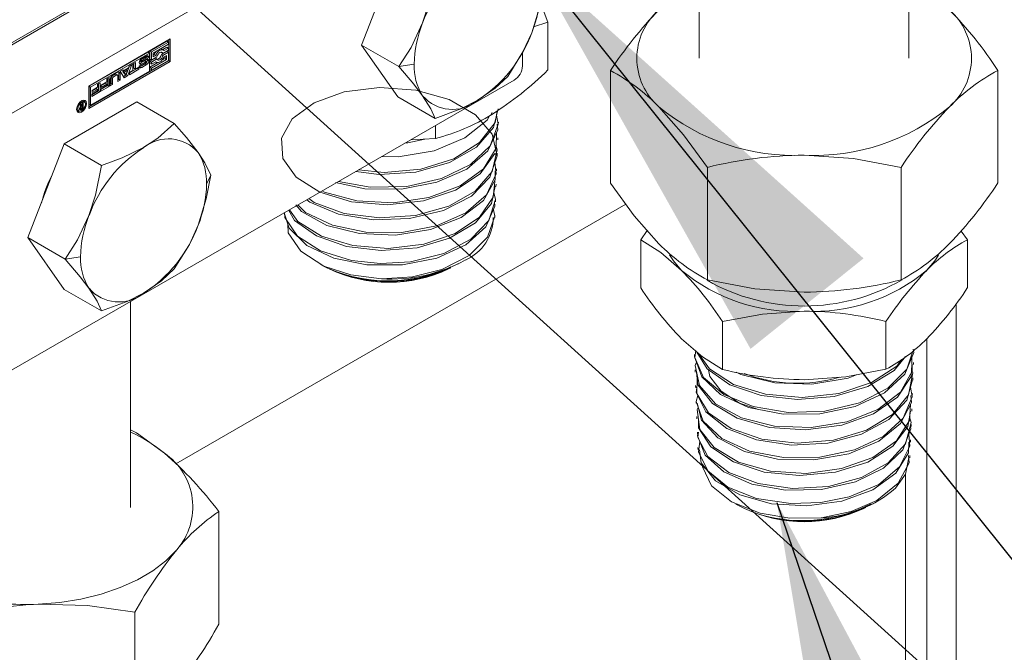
# Model space of a CAD drawing. Header units: millimetres. Extents: x 450 to 25135, y 150 to 17673.
# Tile 20 of 201: x 4172 to 4407, y 2262 to 2413. Entities that reach past the tile are written whole.
import ezdxf

# ---------------------------------------------------------------- set-up
doc = ezdxf.new("R2010")
doc.units = ezdxf.units.MM
doc.linetypes.add('SLD-Continua', pattern=[0])
doc.layers.add('COTAS', color=1, linetype='SLD-Continua')
doc.layers.add('OCULTA', color=8, linetype='SLD-Continua')
doc.styles.get("Standard").update_dxf_attribs({"font": 'ARIALN.TTF'})
doc.dimstyles.new('SLDDIMSTYLE0', dxfattribs={"dimtxt": 0.18, "dimasz": 105, "dimexe": 0, "dimexo": 0.0625, "dimgap": 0, "dimtad": 0, "dimtih": 1, "dimtoh": 1, "dimdec": 0, "dimrnd": 1e-09, "dimzin": 0, "dimdsep": 46, "dimtxsty": 'Standard', "dimsah": 1, "dimcen": 0.09, "dimadec": 0, "dimazin": 0, "dimtfac": 105, "dimtdec": 0, "dimtofl": 0, "dimtmove": 0, "dimatfit": 3, "dimfxl": 1, "dimfrac": 2, "dimtolj": 1, "dimtzin": 0, "dimarcsym": 0})

msp = doc.modelspace()

# ---------------------------------------------------------------- linework, layer by layer
at = {"color": 7, "linetype": 'SLD-Continua', "lineweight": 18, "ltscale": 30}
for p, q in [((4334.32, 2455.75), (4334.32, 2403.67)), ((4384.32, 2403.67), (4384.32, 2452.82)), ((4198.7, 2296.52), (4198.7, 2345.66))]:
    msp.add_line(p, q, dxfattribs=at)
at = {"layer": 'COTAS', "linetype": 'SLD-Continua', "lineweight": 18, "ltscale": 30}
for p, q in [((4276.06, 2467.89), (4156.2, 2398.7)), ((4263.86, 2461.36), (4168.4, 2406.25)), ((4290.2, 2459.72), (4170.34, 2390.53)), ((4262.43, 2429.2), (4253.76, 2406.84)), ((4298.22, 2412.29), (4296.46, 2416.88)), ((4294.81, 2411.2), (4298.22, 2412.29)), ((4298.22, 2412.29), (4298.22, 2400.89)), ((4188.73, 2397.06), (4208.17, 2408.29)), ((4207.38, 2407.73), (4203.32, 2405.39)), ((4207.74, 2407.53), (4203.67, 2405.18)), ((4204.11, 2404.93), (4207.74, 2407.02)), ((4207.38, 2407.73), (4207.74, 2407.53)), ((4207.74, 2407.02), (4207.74, 2407.53)), ((4207.82, 2408.08), (4207.82, 2403.13)), ((4208.17, 2408.29), (4208.17, 2402.93)), ((4253.76, 2406.84), (4262.67, 2401.7)), ((4253.76, 2406.84), (4262.43, 2394.5)), ((4202.88, 2405.13), (4188.81, 2397.01)), ((4203.23, 2404.93), (4189.17, 2396.81)), ((4201.37, 2403.64), (4202.46, 2404.27)), ((4202.68, 2404.11), (4202.27, 2403.87)), ((4202.68, 2404.14), (4203.03, 2403.94)), ((4202.68, 2404.11), (4203.03, 2403.91)), ((4203.23, 2404.93), (4202.88, 2405.13)), ((4203.23, 2400.58), (4203.23, 2404.93)), ((4203.32, 2405.39), (4203.32, 2403.46)), ((4203.32, 2405.39), (4203.67, 2405.18)), ((4203.67, 2405.18), (4203.67, 2403.26)), ((4204.11, 2404.02), (4204.11, 2404.93)), ((4204.35, 2404.57), (4204.11, 2404.43)), ((4204.71, 2404.36), (4204.11, 2404.02)), ((4204.35, 2404.57), (4204.71, 2404.36)), ((4206.03, 2405.15), (4206.07, 2405.05)), ((4207.38, 2405.31), (4206.07, 2404.55)), ((4206.07, 2405.05), (4206.42, 2404.85)), ((4206.07, 2404.55), (4206.42, 2404.34)), ((4206.55, 2405.64), (4206.19, 2405.85)), ((4207.38, 2406.32), (4206.38, 2405.74)), ((4206.42, 2404.85), (4207.74, 2405.61)), ((4207.74, 2405.1), (4206.42, 2404.34)), ((4207.74, 2406.11), (4206.7, 2405.52)), ((4206.7, 2404), (4207.3, 2404.34)), ((4206.94, 2404.14), (4206.94, 2403.64)), ((4207.3, 2404.34), (4207.3, 2403.43)), ((4207.38, 2406.32), (4207.74, 2406.11)), ((4207.38, 2405.31), (4207.74, 2405.1)), ((4207.74, 2405.61), (4207.74, 2406.11)), ((4207.74, 2403.18), (4207.74, 2405.1)), ((4292.14, 2404.96), (4292.14, 2401.85)), ((4188.73, 2392.11), (4207.82, 2403.13)), ((4208.17, 2402.93), (4188.73, 2391.7)), ((4198.48, 2401.9), (4197.69, 2399.74)), ((4199.02, 2402.21), (4198.05, 2399.54)), ((4198.22, 2401.4), (4198.38, 2401.84)), ((4198.38, 2401.84), (4199.02, 2402.21)), ((4199.26, 2402.35), (4199.86, 2402.7)), ((4199.26, 2400.76), (4199.26, 2402.35)), ((4199.51, 2402.49), (4199.51, 2401.31)), ((4199.86, 2402.7), (4199.86, 2401.1)), ((4200.8, 2401.82), (4201.25, 2402.08)), ((4201.25, 2402.88), (4200.9, 2403.08)), ((4200.92, 2403.14), (4201.26, 2402.95)), ((4200.92, 2403.03), (4201.27, 2402.83)), ((4200.98, 2403.25), (4201.33, 2403.05)), ((4202.03, 2403.07), (4201, 2402.51)), ((4201, 2402.51), (4201.35, 2402.3)), ((4202.11, 2402.29), (4201.02, 2401.66)), ((4202.03, 2403.88), (4201.09, 2403.34)), ((4201.09, 2403.34), (4201.44, 2403.13)), ((4201.22, 2402.06), (4201.28, 2402.03)), ((4201.22, 2402.06), (4201.27, 2402.04)), ((4202.38, 2402.87), (4201.35, 2402.3)), ((4202.46, 2402.09), (4201.37, 2401.45)), ((4202.38, 2403.67), (4201.44, 2403.13)), ((4201.44, 2402.85), (4202.46, 2403.41)), ((4201.45, 2402.06), (4202.39, 2402.6)), ((4202.03, 2403.88), (4202.38, 2403.67)), ((4202.03, 2403.07), (4202.38, 2402.87)), ((4202.09, 2403.1), (4202.44, 2402.89)), ((4202.11, 2403.91), (4202.46, 2403.71)), ((4202.11, 2402.29), (4202.46, 2402.09)), ((4202.15, 2403.11), (4202.51, 2402.91)), ((4202.18, 2403.92), (4202.54, 2403.71)), ((4202.55, 2403.71), (4202.2, 2403.91)), ((4202.56, 2402.9), (4202.2, 2403.1)), ((4203.03, 2403.91), (4202.58, 2403.65)), ((4202.58, 2403.65), (4202.58, 2403.66)), ((4202.58, 2402.84), (4202.58, 2402.84)), ((4202.69, 2403.29), (4203.04, 2403.08)), ((4204.63, 2403.72), (4203.32, 2402.96)), ((4203.32, 2403.46), (4203.67, 2403.26)), ((4203.32, 2402.96), (4203.32, 2402.45)), ((4203.32, 2402.96), (4203.67, 2402.75)), ((4205.22, 2402.64), (4203.32, 2401.54)), ((4203.32, 2402.45), (4203.67, 2402.25)), ((4203.67, 2403.26), (4204.98, 2404.02)), ((4204.98, 2403.51), (4203.67, 2402.75)), ((4207.3, 2403.43), (4203.67, 2401.34)), ((4203.67, 2400.83), (4207.74, 2403.18)), ((4203.67, 2402.25), (4204.71, 2402.85)), ((4203.67, 2402.75), (4203.67, 2402.25)), ((4204.63, 2403.72), (4204.98, 2403.51)), ((4204.67, 2402.83), (4204.86, 2402.72)), ((4206.94, 2403.64), (4206.19, 2403.2)), ((4206.94, 2403.64), (4207.3, 2403.43)), ((4207.82, 2403.13), (4208.17, 2402.93)), ((4266.33, 2402.26), (4262.67, 2401.7)), ((4189.17, 2392.46), (4203.23, 2400.58)), ((4195.11, 2399.91), (4194.27, 2399.42)), ((4194.27, 2399.42), (4194.62, 2399.22)), ((4194.41, 2399.62), (4195.67, 2400.35)), ((4195.46, 2399.71), (4194.62, 2399.22)), ((4195.11, 2399.91), (4195.46, 2399.71)), ((4195.59, 2399.72), (4195.23, 2399.92)), ((4195.64, 2398.15), (4195.64, 2399.6)), ((4195.89, 2400.22), (4195.89, 2398.7)), ((4195.89, 2400.22), (4196.24, 2400.02)), ((4196.21, 2400.59), (4196.85, 2400.96)), ((4197.18, 2399.04), (4196.21, 2400.59)), ((4196.24, 2400.02), (4196.24, 2398.5)), ((4196.71, 2400.88), (4197.01, 2400.7)), ((4196.85, 2400.96), (4197.01, 2400.7)), ((4197.65, 2401.02), (4196.87, 2400.56)), ((4196.87, 2400.56), (4197.26, 2399.95)), ((4196.87, 2400.56), (4197.22, 2400.36)), ((4197.69, 2399.74), (4196.99, 2399.34)), ((4197.01, 2400.7), (4198.22, 2401.4)), ((4198.05, 2399.54), (4197.18, 2399.04)), ((4198.01, 2400.81), (4197.22, 2400.36)), ((4197.22, 2400.36), (4197.61, 2399.75)), ((4197.26, 2399.95), (4197.61, 2399.75)), ((4197.61, 2399.75), (4198.01, 2400.81)), ((4197.65, 2401.02), (4198.01, 2400.81)), ((4197.69, 2399.74), (4198.05, 2399.54)), ((4200.32, 2401.26), (4198.45, 2400.18)), ((4200.67, 2401.05), (4198.45, 2399.77)), ((4198.45, 2400.29), (4199.26, 2400.76)), ((4198.45, 2399.77), (4198.45, 2400.29)), ((4199.51, 2401.31), (4199.86, 2401.1)), ((4199.86, 2401.1), (4200.67, 2401.57)), ((4200.32, 2401.37), (4200.32, 2401.26)), ((4200.32, 2401.26), (4200.67, 2401.05)), ((4200.67, 2401.57), (4200.67, 2401.05)), ((4201.02, 2401.66), (4201.37, 2401.45)), ((4203.32, 2401.54), (4203.32, 2401.04)), ((4203.32, 2401.54), (4203.67, 2401.34)), ((4203.32, 2401.04), (4203.67, 2400.83)), ((4203.67, 2401.34), (4203.67, 2400.83)), ((4313.13, 2373.91), (4313.13, 2400.74)), ((4405.51, 2373.94), (4405.51, 2400.77)), ((4290.2, 2398.48), (4170.34, 2329.29)), ((4188.73, 2391.7), (4188.73, 2397.06)), ((4190.86, 2397.51), (4191.46, 2397.85)), ((4190.86, 2396.79), (4190.86, 2397.51)), ((4191.1, 2397.64), (4191.1, 2395.94)), ((4191.46, 2397.85), (4191.46, 2395.74)), ((4193.28, 2397.2), (4191.63, 2396.24)), ((4191.63, 2396.35), (4193.04, 2397.17)), ((4191.7, 2397.27), (4193.04, 2398.04)), ((4192.69, 2397.73), (4191.7, 2397.16)), ((4193.04, 2397.53), (4191.7, 2396.75)), ((4191.7, 2396.75), (4191.7, 2397.27)), ((4192.69, 2397.73), (4193.04, 2397.53)), ((4193.04, 2398.76), (4193.63, 2399.1)), ((4193.04, 2398.04), (4193.04, 2398.76)), ((4193.04, 2397.17), (4193.04, 2397.53)), ((4193.28, 2398.9), (4193.28, 2397.2)), ((4193.28, 2397.2), (4193.63, 2396.99)), ((4193.63, 2399.1), (4193.63, 2396.99)), ((4193.84, 2397.11), (4193.84, 2398.64)), ((4194.08, 2397.66), (4193.84, 2397.52)), ((4194.44, 2397.46), (4193.84, 2397.11)), ((4194.08, 2399.11), (4194.08, 2397.66)), ((4194.08, 2399.11), (4194.44, 2398.91)), ((4194.08, 2397.66), (4194.44, 2397.46)), ((4194.44, 2398.91), (4194.44, 2397.46)), ((4195.89, 2398.7), (4195.64, 2398.56)), ((4196.24, 2398.5), (4195.64, 2398.15)), ((4195.89, 2398.7), (4196.24, 2398.5)), ((4188.81, 2397.01), (4188.81, 2392.67)), ((4188.81, 2397.01), (4189.17, 2396.81)), ((4189.17, 2396.81), (4189.17, 2392.46)), ((4191.1, 2395.94), (4189.46, 2394.99)), ((4189.46, 2395.1), (4190.86, 2395.91)), ((4191.46, 2395.74), (4189.46, 2394.58)), ((4189.46, 2394.58), (4189.46, 2395.1)), ((4189.52, 2396.01), (4190.86, 2396.79)), ((4190.51, 2396.47), (4189.52, 2395.9)), ((4190.86, 2396.27), (4189.52, 2395.5)), ((4189.52, 2395.5), (4189.52, 2396.01)), ((4190.51, 2396.47), (4190.86, 2396.27)), ((4190.86, 2395.91), (4190.86, 2396.27)), ((4191.1, 2395.94), (4191.46, 2395.74)), ((4193.63, 2396.99), (4191.63, 2395.84)), ((4191.63, 2395.84), (4191.63, 2396.35)), ((4200.23, 2393.29), (4182.88, 2383.28)), ((4186.53, 2392.67), (4186.82, 2392.84)), ((4186.84, 2392.29), (4186.53, 2392.67)), ((4186.67, 2392.75), (4186.8, 2392.56)), ((4186.74, 2392.46), (4186.72, 2392.45)), ((4186.8, 2392.49), (4186.74, 2392.46)), ((4186.74, 2392.46), (4187.09, 2392.25)), ((4186.8, 2392.56), (4187.15, 2392.35)), ((4186.8, 2392.49), (4187.15, 2392.29)), ((4186.82, 2392.84), (4187.15, 2392.35)), ((4187.05, 2392.41), (4187.05, 2392.35)), ((4187.31, 2393.52), (4187.06, 2393.58)), ((4187.15, 2393.03), (4187.4, 2393.18)), ((4187.15, 2392.35), (4187.15, 2393.03)), ((4187.66, 2393.32), (4187.31, 2393.52)), ((4187.4, 2393.18), (4187.4, 2391.71)), ((4187.87, 2393.07), (4188.19, 2392.89)), ((4189.17, 2392.46), (4188.81, 2392.67)), ((4200.23, 2393.29), (4209.14, 2388.15)), ((4262.43, 2394.5), (4271.34, 2389.35)), ((4185.85, 2391.49), (4186.03, 2391.3)), ((4185.88, 2391.83), (4186.12, 2391.69)), ((4186.03, 2391.3), (4186.38, 2391.1)), ((4186.55, 2391.69), (4186.55, 2391.7)), ((4186.56, 2391.55), (4186.81, 2391.4)), ((4186.57, 2391.86), (4186.84, 2391.7)), ((4186.58, 2391.89), (4186.8, 2391.76)), ((4186.6, 2391.96), (4186.8, 2391.85)), ((4186.6, 2391.94), (4186.79, 2391.83)), ((4186.75, 2391.75), (4186.63, 2391.68)), ((4186.63, 2391.68), (4186.98, 2391.47)), ((4186.7, 2392.14), (4186.86, 2392.05)), ((4187.4, 2391.71), (4186.98, 2391.47)), ((4186.99, 2391.72), (4187.03, 2391.74)), ((4187.03, 2391.74), (4187.06, 2391.76)), ((4187.06, 2391.76), (4187.15, 2391.81)), ((4187.15, 2392.29), (4187.09, 2392.25)), ((4187.15, 2391.81), (4187.15, 2392.29)), ((4187.15, 2391.86), (4187.4, 2391.71)), ((4284.96, 2390.72), (4284.56, 2390.05)), ((4286.4, 2387.93), (4286.42, 2388.45)), ((4271.42, 2387.64), (4271.42, 2384.56)), ((4182.88, 2383.28), (4174.21, 2360.92)), ((4182.88, 2383.28), (4191.79, 2378.13)), ((4271.42, 2384.56), (4265.52, 2384.24)), ((4286.26, 2384.23), (4286.28, 2384.74)), ((4286.12, 2380.53), (4286.14, 2381.05)), ((4285.98, 2376.82), (4286, 2377.34)), ((4336.25, 2350.83), (4336.25, 2377.65)), ((4382.43, 2350.84), (4382.43, 2377.67)), ((4217.82, 2375.81), (4216.84, 2373.69)), ((4285.83, 2373.12), (4285.85, 2373.64)), ((4285.69, 2369.42), (4285.71, 2369.95)), ((4285.55, 2365.72), (4285.57, 2366.24)), ((4321.91, 2362.61), (4320.35, 2360.37)), ((4398.29, 2360.39), (4396.77, 2362.48)), ((4174.21, 2360.92), (4183.12, 2355.77)), ((4174.21, 2360.92), (4182.88, 2348.57)), ((4320.35, 2360.37), (4320.35, 2348.96)), ((4398.29, 2360.39), (4398.29, 2348.99)), ((4186.78, 2356.34), (4183.12, 2355.77)), ((4243.98, 2354.52), (4245.67, 2353.66)), ((4245.67, 2353.66), (4246.1, 2353.45)), ((4274.55, 2353.45), (4275.07, 2353.71)), ((4276.77, 2354.57), (4276.93, 2354.66)), ((4182.88, 2348.57), (4191.79, 2343.43)), ((4339.85, 2340.89), (4339.85, 2329.48)), ((4378.82, 2340.9), (4378.82, 2329.5)), ((4333.16, 2333.04), (4333.18, 2332.52)), ((4333.3, 2329.34), (4333.32, 2328.81)), ((4385.39, 2330.64), (4385.41, 2331.16)), ((4385.25, 2326.94), (4385.27, 2327.46)), ((4333.44, 2325.63), (4333.46, 2325.12)), ((4333.58, 2321.94), (4333.6, 2321.42)), ((4385.11, 2323.24), (4385.13, 2323.76)), ((4384.97, 2319.54), (4384.99, 2320.05)), ((4333.72, 2318.23), (4333.74, 2317.71)), ((4384.82, 2315.84), (4384.84, 2316.36)), ((4333.86, 2314.53), (4333.88, 2314.01)), ((4384.68, 2312.13), (4384.7, 2312.65)), ((4334, 2310.83), (4334.02, 2310.31)), ((4384.54, 2308.43), (4384.56, 2308.95)), ((4343.06, 2297.33), (4345.09, 2296.3)), ((4373.55, 2296.3), (4374.06, 2296.56)), ((4375.4, 2297.24), (4375.93, 2297.51)), ((4219.76, 2268.74), (4219.76, 2295.57)), ((4199.69, 2244.73), (4199.69, 2271.56))]:
    msp.add_line(p, q, dxfattribs=at)
at = {"layer": 'COTAS', "linetype": 'SLD-Continua', "lineweight": 18, "ltscale": 30, "flags": 128}
for points in [[(4271.34, 2424.06), (4269.93, 2416.98), (4268.35, 2412.1)], [(4294.37, 2409.77), (4296.31, 2416.06), (4297.37, 2421.73)], [(4268.35, 2412.1), (4265.59, 2406.29), (4262.67, 2401.7)], [(4288.69, 2399.37), (4292.28, 2405.19), (4294.37, 2409.77)], [(4202.68, 2404.14), (4202.67, 2404.26), (4202.65, 2404.34)], [(4206.7, 2405.52), (4206.51, 2405.66), (4206.27, 2405.72), (4205.99, 2405.69), (4205.7, 2405.56), (4205.41, 2405.35), (4205.14, 2405.07), (4204.9, 2404.73), (4204.71, 2404.36)], [(4204.98, 2404.02), (4205.09, 2404.33), (4205.26, 2404.62), (4205.47, 2404.87), (4205.7, 2405.05), (4205.94, 2405.14), (4206.15, 2405.14), (4206.32, 2405.04), (4206.42, 2404.85)], [(4206.42, 2404.34), (4206.32, 2404.04), (4206.15, 2403.74), (4205.94, 2403.49), (4205.7, 2403.31), (4205.47, 2403.22), (4205.26, 2403.23), (4205.09, 2403.33), (4204.98, 2403.51)], [(4200.82, 2402.44), (4200.89, 2402.46), (4201, 2402.51)], [(4202.69, 2403.29), (4202.67, 2403.41), (4202.65, 2403.49)], [(4203.03, 2403.94), (4203.03, 2403.93), (4203.03, 2403.93), (4203.03, 2403.93), (4203.03, 2403.92), (4203.03, 2403.92), (4203.03, 2403.91), (4203.03, 2403.91), (4203.03, 2403.91)], [(4204.71, 2402.85), (4204.9, 2402.7), (4205.14, 2402.64), (4205.41, 2402.68), (4205.7, 2402.8), (4205.99, 2403.01), (4206.27, 2403.29), (4206.51, 2403.63), (4206.7, 2404)], [(4195.89, 2400.22), (4195.87, 2400.35), (4195.85, 2400.42)], [(4200.83, 2401.59), (4200.9, 2401.61), (4201.02, 2401.66)], [(4262.67, 2401.7), (4266.26, 2397.51), (4268.35, 2394.75)], [(4281.36, 2393.59), (4285.64, 2396.53), (4288.69, 2399.37)], [(4286.09, 2380.53), (4285.54, 2380.94), (4282.1, 2376.12), (4276.21, 2372.22), (4268.53, 2369.65), (4259.92, 2368.69), (4251.37, 2369.41), (4243.83, 2371.72), (4238.16, 2375.33), (4234.99, 2379.81), (4234.68, 2384.62), (4237.27, 2389.21), (4242.46, 2393.04), (4249.66, 2395.64), (4258.06, 2396.71), (4266.71, 2396.1), (4274.64, 2393.86), (4280.94, 2390.22), (4284.92, 2385.57), (4286.11, 2380.42), (4284.4, 2375.31), (4279.97, 2370.81), (4273.32, 2367.41), (4265.21, 2365.45), (4256.56, 2365.15), (4248.33, 2366.5), (4241.46, 2369.34), (4240.76, 2369.94)], [(4268.35, 2394.75), (4270.28, 2391.65), (4271.34, 2389.35)], [(4185.85, 2391.53), (4185.94, 2392.1), (4186.2, 2392.69), (4186.58, 2393.2), (4187.02, 2393.56), (4187.47, 2393.72), (4187.85, 2393.64), (4188.11, 2393.35), (4188.19, 2392.89)], [(4188.19, 2392.89), (4188.11, 2392.32), (4187.85, 2391.73), (4187.47, 2391.22), (4187.02, 2390.86), (4186.58, 2390.7), (4186.2, 2390.78), (4185.94, 2391.07), (4185.85, 2391.53)], [(4187.93, 2392.73), (4187.86, 2393.09), (4187.66, 2393.32), (4187.37, 2393.38), (4187.02, 2393.25), (4186.68, 2392.98), (4186.38, 2392.58), (4186.19, 2392.13), (4186.12, 2391.69)], [(4186.12, 2391.69), (4186.19, 2391.33), (4186.38, 2391.1), (4186.68, 2391.04), (4187.02, 2391.16), (4187.37, 2391.44), (4187.66, 2391.84), (4187.86, 2392.29), (4187.93, 2392.73)], [(4187.66, 2393.71), (4187.75, 2393.56), (4187.84, 2393.13)], [(4271.34, 2389.35), (4277.43, 2391.61), (4281.36, 2393.59)], [(4186.63, 2391.04), (4186.22, 2390.91), (4186.04, 2390.91)], [(4248.33, 2374.31), (4255.86, 2372.95), (4264.62, 2373.13), (4272.89, 2374.98), (4279.75, 2378.32), (4284.43, 2382.8), (4286.38, 2387.93), (4285.98, 2390.08)], [(4286.36, 2391.65), (4285.28, 2387.17), (4281.21, 2382.46), (4274.78, 2378.79), (4266.73, 2376.54), (4257.95, 2375.95), (4252.42, 2376.67)], [(4253.09, 2377.06), (4259.16, 2376.44), (4267.89, 2377.26), (4275.78, 2379.72), (4281.93, 2383.56), (4285.64, 2388.37), (4286.09, 2391.09)], [(4258.66, 2380.28), (4262.5, 2380.17), (4271.08, 2381.64), (4278.44, 2384.67), (4283.77, 2388.95), (4284.32, 2389.99)], [(4336.25, 2377.65), (4330.58, 2385.43), (4324.69, 2392.11)], [(4209.14, 2388.15), (4205.23, 2384.63), (4201.81, 2382.37)], [(4214.82, 2381.2), (4212.06, 2384.78), (4209.14, 2388.15)], [(4286.13, 2387.93), (4286.26, 2386.65), (4283.89, 2381.58), (4278.86, 2377.24), (4271.74, 2374.1), (4263.33, 2372.48), (4254.59, 2372.56), (4247.58, 2374.06)], [(4244.42, 2372.05), (4244.92, 2371.77), (4252.68, 2369.7), (4261.31, 2369.24), (4269.84, 2370.46), (4277.29, 2373.26), (4282.84, 2377.34), (4285.85, 2382.26), (4285.94, 2385.96)], [(4268.84, 2384.42), (4264.85, 2383.51), (4264.23, 2383.49)], [(4201.81, 2382.37), (4196.7, 2379.9), (4191.79, 2378.13)], [(4217.82, 2375.81), (4216.4, 2378.74), (4214.82, 2381.2)], [(4241.23, 2370.21), (4242.5, 2369.28), (4249.66, 2366.67), (4258.03, 2365.59), (4266.66, 2366.18), (4274.58, 2368.4), (4280.9, 2372.02), (4284.9, 2376.66), (4286.14, 2381.81), (4285.77, 2382.93)], [(4238.61, 2368.7), (4240.39, 2366.94), (4246.84, 2363.85), (4254.81, 2362.18), (4263.41, 2362.14), (4271.67, 2363.75), (4278.65, 2366.86), (4283.57, 2371.15), (4285.87, 2376.14), (4285.57, 2378.81)], [(4382.43, 2377.67), (4371.12, 2379.78), (4359.34, 2380.58)], [(4191.79, 2378.13), (4190.38, 2371.05), (4188.8, 2366.18)], [(4285.62, 2376.83), (4285.65, 2374.7), (4282.85, 2369.8), (4277.51, 2365.69), (4270.24, 2362.83), (4261.85, 2361.51), (4253.29, 2361.86), (4245.53, 2363.81), (4239.45, 2367.12), (4238.08, 2368.7)], [(4214.82, 2363.85), (4216.76, 2370.14), (4217.82, 2375.81)], [(4236.59, 2367.54), (4238.63, 2364.75), (4244.27, 2361.23), (4251.72, 2359), (4260.15, 2358.33), (4268.61, 2359.33), (4276.13, 2361.89), (4281.88, 2365.76), (4285.2, 2370.52), (4285.64, 2375)], [(4313.13, 2373.91), (4318.79, 2366.14), (4324.69, 2359.45)], [(4235.42, 2366.86), (4235.48, 2365.68), (4238.52, 2361.29), (4244.02, 2357.74), (4251.36, 2355.45), (4258.32, 2354.72), (4265.44, 2355.13), (4273.38, 2357.12), (4279.86, 2360.52), (4284.13, 2364.97), (4285.72, 2370.01), (4285.3, 2371.67)], [(4285.61, 2373.15), (4284.75, 2369.05), (4280.93, 2364.42), (4274.79, 2360.78), (4267.02, 2358.5), (4258.49, 2357.83), (4250.18, 2358.81), (4243.02, 2361.31), (4237.81, 2365.03), (4236.44, 2367.35)], [(4285.47, 2369.42), (4285.6, 2368.45), (4283.45, 2363.49), (4278.63, 2359.18), (4271.7, 2356.03), (4263.55, 2354.4), (4255.04, 2354.41), (4247.14, 2356.03), (4240.72, 2359.06), (4236.53, 2363.13), (4235.33, 2366.81)], [(4258.51, 2351.09), (4265.97, 2351.59), (4272.93, 2353.34), (4279.46, 2356.66), (4283.84, 2361.05), (4285.56, 2366.04), (4285.22, 2367.57)], [(4188.8, 2366.18), (4186.04, 2360.37), (4183.12, 2355.77)], [(4209.14, 2353.45), (4212.73, 2359.27), (4214.82, 2363.85)], [(4258.51, 2351.09), (4251.24, 2352.01), (4244.82, 2354.12), (4239.34, 2357.67), (4236.32, 2362.03), (4236.2, 2364.12)], [(4320.35, 2360.37), (4325.12, 2357.38), (4330.1, 2353.09)], [(4183.12, 2355.77), (4186.71, 2351.58), (4188.8, 2348.83)], [(4327.23, 2356.8), (4328.14, 2355.38), (4330.1, 2353.09)], [(4388.56, 2353.11), (4390.51, 2355.4), (4391.37, 2356.74)], [(4201.81, 2347.66), (4206.09, 2350.61), (4209.14, 2353.45)], [(4336.25, 2350.83), (4347.56, 2348.71), (4359.34, 2347.92)], [(4188.8, 2348.83), (4190.73, 2345.73), (4191.79, 2343.43)], [(4191.79, 2343.43), (4197.88, 2345.69), (4201.81, 2347.66)], [(4339.85, 2340.89), (4349.4, 2342.68), (4359.34, 2343.36)], [(4339.85, 2329.48), (4335.07, 2332.47), (4330.1, 2336.76)], [(4385.33, 2334.34), (4385.46, 2333.51), (4383.32, 2328.38), (4378.48, 2323.93), (4371.47, 2320.66), (4363.1, 2318.9), (4354.3, 2318.82), (4346.08, 2320.42), (4339.35, 2323.5), (4334.89, 2327.67), (4333.18, 2332.44), (4333.2, 2332.52)], [(4333.51, 2333.98), (4333.22, 2332.28), (4335.33, 2327.55), (4340.15, 2323.51), (4347.13, 2320.62), (4355.49, 2319.24), (4364.29, 2319.55), (4372.53, 2321.53), (4379.29, 2324.99), (4383.8, 2329.56), (4385.23, 2333.8)], [(4333.63, 2331.17), (4333.33, 2330.42), (4334.33, 2325.61), (4338.16, 2321.27), (4344.37, 2317.91), (4352.27, 2315.94), (4360.97, 2315.61), (4369.49, 2316.97), (4376.87, 2319.89), (4382.27, 2324.07), (4385.09, 2329.06), (4385.03, 2332.48)], [(4383.47, 2332.56), (4380.77, 2329.2), (4374.49, 2325.4), (4366.49, 2323.01), (4357.7, 2322.27), (4349.09, 2323.24), (4341.64, 2325.79), (4336.19, 2329.61), (4333.73, 2333.63)], [(4334.15, 2333.26), (4336.73, 2329.58), (4342.48, 2325.9), (4350.13, 2323.54), (4358.81, 2322.78), (4367.56, 2323.73), (4375.39, 2326.32), (4381.41, 2330.27), (4382.52, 2331.81)], [(4385.02, 2330.66), (4384.84, 2327.78), (4381.62, 2322.88), (4375.88, 2318.86), (4368.28, 2316.15), (4359.67, 2315.04), (4351.03, 2315.63), (4343.33, 2317.82), (4337.43, 2321.35), (4334.01, 2325.8), (4333.66, 2328.84)], [(4333.83, 2327.39), (4333.75, 2323.71), (4336.53, 2319.15), (4341.88, 2315.39), (4349.2, 2312.88), (4357.67, 2311.91), (4366.32, 2312.63), (4374.2, 2314.98), (4380.4, 2318.71), (4384.22, 2323.43), (4385.24, 2328.63), (4384.94, 2329.42)], [(4336.55, 2329.36), (4336.86, 2327.76), (4339.53, 2324.31), (4343.91, 2321.46), (4347.95, 2320.06)], [(4378.82, 2329.5), (4369.28, 2327.71), (4359.34, 2327.03)], [(4385.16, 2326.96), (4383.78, 2322.13), (4379.55, 2317.53), (4373.03, 2314), (4364.97, 2311.9), (4356.28, 2311.45), (4347.93, 2312.67), (4340.88, 2315.41), (4335.91, 2319.33), (4333.59, 2323.97), (4333.72, 2325.11)], [(4371.78, 2328.18), (4369.8, 2327.38), (4361.16, 2325.98), (4352.31, 2326.29), (4344.26, 2328.27), (4343.15, 2328.86)], [(4333.94, 2323.25), (4333.58, 2321.83), (4335.28, 2317.13), (4339.7, 2313.03), (4346.32, 2310.02), (4354.42, 2308.46), (4363.07, 2308.54), (4371.31, 2310.28), (4378.2, 2313.51), (4382.96, 2317.89), (4385.06, 2322.95), (4384.69, 2325.31)], [(4384.79, 2323.24), (4384.89, 2321.55), (4382.32, 2316.58), (4377.15, 2312.36), (4369.97, 2309.37), (4361.6, 2307.9), (4352.97, 2308.1), (4345.07, 2309.93), (4338.78, 2313.16), (4334.81, 2317.4), (4333.78, 2321.43)], [(4334.05, 2320.37), (4333.84, 2319.93), (4334.44, 2315.18), (4337.85, 2310.82), (4343.69, 2307.37), (4351.29, 2305.24), (4359.8, 2304.69), (4368.26, 2305.81), (4375.72, 2308.5), (4381.33, 2312.47), (4384.46, 2317.3), (4384.69, 2321.16)], [(4384.67, 2319.56), (4384.08, 2315.88), (4380.47, 2311.16), (4374.47, 2307.39), (4366.77, 2304.98), (4358.23, 2304.16), (4349.81, 2305), (4342.48, 2307.4), (4337.05, 2311.05), (4334.13, 2315.52), (4334.1, 2317.72)], [(4334.14, 2314.53), (4334.01, 2313.26), (4336.38, 2308.72), (4341.34, 2304.89), (4348.32, 2302.24), (4356.56, 2301.08), (4365.1, 2301.57), (4373, 2303.68), (4379.36, 2307.19), (4383.47, 2311.73), (4384.85, 2316.82), (4384.45, 2318.17)], [(4198.7, 2315.07), (4200.14, 2314.33), (4206.77, 2309.51)], [(4384.69, 2315.83), (4384.79, 2315.31), (4382.86, 2310.29), (4378.28, 2305.91), (4371.56, 2302.64), (4363.47, 2300.84), (4354.91, 2300.67), (4346.85, 2302.13), (4340.2, 2305.04), (4335.72, 2309.05), (4333.9, 2313.67), (4333.98, 2314.01)], [(4334.44, 2312.29), (4334.11, 2309.81), (4336.32, 2305.27), (4341.13, 2301.41), (4347.99, 2298.71), (4356.13, 2297.47), (4363.27, 2297.7), (4370.09, 2299.07), (4377.09, 2302.07), (4382.09, 2306.26), (4384.53, 2311.17), (4384.3, 2314.03)], [(4384.32, 2312.14), (4384.24, 2309.62), (4381.21, 2304.77), (4375.66, 2300.77), (4368.32, 2298.09), (4359.96, 2296.94), (4351.54, 2297.45), (4344, 2299.53), (4338.19, 2302.92), (4334.77, 2307.21), (4334.34, 2310.33)], [(4363.42, 2294.1), (4370.54, 2295.6), (4376.68, 2298.24), (4381.77, 2302.35), (4384.33, 2307.22), (4384.24, 2308.95)], [(4384.3, 2308.45), (4383.52, 2304.49), (4381.13, 2301.16)], [(4363.42, 2294.1), (4355.94, 2294.01), (4348.8, 2295.19), (4341.99, 2297.9), (4337.23, 2301.73), (4335.05, 2306.22), (4335.12, 2306.78)], [(4374.03, 2296.63), (4368.24, 2294.42), (4366.55, 2294.04)], [(4366.55, 2294.04), (4370.88, 2295.33), (4371.93, 2295.83)], [(4176.66, 2273.49), (4181.84, 2273.91), (4186.88, 2274.71), (4191.7, 2275.89), (4196.21, 2277.43), (4200.33, 2279.29), (4204, 2281.44), (4207.15, 2283.85), (4209.73, 2286.48)], [(4199.69, 2271.56), (4188.41, 2273.19), (4176.66, 2273.49)]]:
    msp.add_lwpolyline(points, dxfattribs=at)
at = {"layer": 'COTAS', "linetype": 'SLD-Continua', "lineweight": 18, "ltscale": 900}
for centre, radius, start, end in [((4298.95, 2400.82), 32.61, 122.6388, 159.7724), ((4268.72, 2420.15), 27.67, 337.9823, 358.8909), ((4400.22, 2343.12), 104.43, 136.3468, 146.512), ((4334.74, 2403.67), 15.31, 131.1213, 228.9852), ((4383.9, 2403.67), 15.31, 311.122, 48.9844), ((4327.45, 2350.23), 92.99, 32.9233, 44.3482), ((4293.99, 2401.73), 27.66, 157.9775, 178.8957), ((4263.77, 2421.05), 32.61, 302.6369, 339.7731), ((4202.68, 2403.99), 0.355, 350.7717, 129.2153), ((4202.43, 2404.13), 0.249, 355.9934, 2.8607), ((4206.97, 2403.45), 2.85, 137.6759, 156.832), ((4204.73, 2404.73), 1.35, 282.5066, 352.1699), ((4205.89, 2405.3), 0.625, 60.7663, 95.0701), ((4202.04, 2402.58), 1.25, 122.6204, 177.3777), ((4201.14, 2402.58), 0.353, 170.4592, 307.131), ((4201.15, 2401.73), 0.355, 170.8021, 309.1849), ((4201.38, 2401.79), 0.585, 176.8274, 180.1577), ((4200.94, 2403.08), 0.052, 181.3487, 235.6426), ((4201.37, 2402.87), 0.542, 120.7174, 133.8487), ((4201.4, 2402.88), 0.153, 152.9651, 178.4727), ((4201.3, 2402.87), 0.0548, 174.0099, 238.5981), ((4201.32, 2402.08), 0.0657, 177.1804, 217.7955), ((4201.6, 2402.78), 0.377, 134.8872, 153.6501), ((4201.32, 2402.92), 0.106, 243.2182, 277.5879), ((4201.31, 2402.08), 0.0663, 221.7375, 273.1142), ((4201.32, 2402.2), 0.188, 269.2592, 289.7495), ((4201.7, 2402.69), 0.513, 120.312, 136.1383), ((4201.3, 2403.12), 0.303, 276.6284, 297.2528), ((4201.26, 2402.4), 0.394, 289.0424, 300.3545), ((4202.21, 2403.56), 0.37, 106.5738, 120.3774), ((4202.23, 2402.73), 0.397, 110.5784, 119.6204), ((4202.17, 2402.88), 0.23, 93.0485, 110.3469), ((4202.16, 2403.77), 0.155, 80.0913, 107.7515), ((4201.5, 2403.27), 1.16, 301.897, 329.121), ((4202.16, 2403.03), 0.083, 60.2337, 94.2513), ((4202.16, 2403.82), 0.0996, 64.3794, 75.348), ((4202.57, 2403.34), 0.382, 107.0455, 120.4113), ((4202.61, 2402.45), 0.476, 111.0895, 118.6137), ((4202.12, 2403.05), 0.524, 300.5819, 312.0486), ((4202.52, 2402.69), 0.223, 92.6847, 110.611), ((4202.51, 2403.55), 0.163, 80.4941, 106.8592), ((4202.69, 2403.14), 0.355, 350.8639, 129.5508), ((4201.79, 2403.14), 1.25, 302.6204, 357.3777), ((4202.18, 2403), 0.449, 311.5133, 326.5259), ((4202.51, 2402.83), 0.0824, 54.3536, 94.3385), ((4202.52, 2403.66), 0.0591, 35.1491, 78.3422), ((4202.41, 2402.85), 0.17, 324.5834, 357.1906), ((4202.53, 2402.85), 0.057, 354.502, 50.9811), ((4202.52, 2403.66), 0.0621, 358.3102, 31.1769), ((4201.53, 2403.32), 1.15, 335.6332, 358.0864), ((4279.36, 2401.73), 13.04, 177.6447, 212.3488), ((4287.92, 2402.04), 4.23, 302.606, 357.4032), ((4195.07, 2398.58), 1.23, 122.5805, 177.4281), ((4194.48, 2399.09), 0.394, 122.5862, 177.4098), ((4195.18, 2399.8), 0.129, 65.8256, 125.5955), ((4195.53, 2399.62), 0.112, 350.7267, 129.2774), ((4195.89, 2400.08), 0.35, 350.8182, 129.1541), ((4242.71, 2457.14), 79.03, 302.196, 314.6209), ((4290.29, 2358.07), 48.4, 44.6988, 61.8357), ((4428.01, 2358.67), 47.74, 118.1268, 135.4864), ((4194.83, 2398.89), 0.394, 122.5862, 177.4098), ((4275.45, 2400.82), 9.34, 220.5353, 309.2462), ((4186.81, 2391.64), 0.264, 174.9193, 230.7346), ((4187.26, 2391.68), 0.716, 158.5406, 178.706), ((4187.5, 2391.65), 0.955, 177.443, 179.3747), ((4186.24, 2392.37), 0.793, 292.7329, 299.4036), ((4187.38, 2391.65), 0.842, 129.83, 159.3446), ((4186.76, 2391.61), 0.212, 237.248, 285.2897), ((4187.01, 2391.83), 0.213, 174.6105, 181.199), ((4187.14, 2391.83), 0.343, 180.0283, 191.9646), ((4187.18, 2391.83), 0.385, 145.0183, 176.3473), ((4186.88, 2391.77), 0.0783, 186.7111, 269.8034), ((4186.65, 2392.04), 0.657, 283.9992, 300.0528), ((4187.46, 2391.6), 0.748, 119.8183, 143.3744), ((4186.85, 2392), 0.31, 274.6356, 296.902), ((4258.7, 2433.05), 50.14, 284.6981, 301.4026), ((4356.81, 2430.8), 50.28, 230.2941, 272.8824), ((4361.84, 2430.74), 50.23, 267.1443, 309.7643), ((4469.45, 2320.11), 104.33, 136.342, 146.5168), ((4207.72, 2375.13), 9.34, 40.5353, 129.2462), ((4219.4, 2354.9), 32.61, 122.6369, 159.7731), ((4203.8, 2374.22), 13.04, 357.6511, 32.3466), ((4359.87, 2283.75), 96.83, 90.3128, 104.1201), ((4207.83, 2361.32), 31.38, 152.7241, 165.4671), ((4189.17, 2374.22), 27.67, 337.9801, 358.8898), ((4324.51, 2426.7), 96.66, 315.9377, 326.9223), ((4214.45, 2355.8), 27.67, 157.9823, 178.8909), ((4274.03, 2365.76), 11.16, 294.0617, 359.8327), ((4184.22, 2375.13), 32.62, 302.6395, 339.7717), ((4360.37, 2392.36), 47.02, 297.9918, 315.6195), ((4417.23, 2324.93), 40.21, 118.1109, 135.5013), ((4359.11, 2393.52), 48.43, 224.7049, 241.8295), ((4199.82, 2355.8), 13.05, 177.6507, 212.3428), ((4260.86, 2387.79), 36.77, 266.3359, 298.8195), ((4260.16, 2386.45), 35.85, 246.3391, 297.5214), ((4260.16, 2384.96), 34.49, 245.3587, 273.7944), ((4260.32, 2383.63), 33.36, 244.757, 295.243), ((4261.54, 2378.97), 28.44, 271.8111, 298.1961), ((4261.55, 2376.38), 25.85, 271.9724, 294.9759), ((4357.2, 2385.73), 42.43, 230.2942, 272.8829), ((4274.07, 2298.31), 78.36, 32.9176, 44.3563), ((4361.45, 2385.69), 42.38, 267.1436, 309.7652), ((4451.71, 2292.76), 87.35, 136.3024, 146.5566), ((4359.31, 2391.41), 46.81, 240.3562, 299.9155), ((4358.81, 2444.75), 96.84, 270.3139, 284.1204), ((4195.9, 2354.9), 9.34, 220.5363, 309.2455), ((4386.22, 2391.62), 78.47, 212.925, 224.3475), ((4329.46, 2393.89), 82.18, 315.979, 326.88), ((4358.94, 2261.64), 81.72, 75.9167, 89.7189), ((4360.16, 2364.58), 39.73, 298.0061, 315.6062), ((4359.73, 2408.68), 81.65, 255.9105, 269.7253), ((4357.75, 2362), 35.83, 249.2397, 286.2585), ((4183.67, 2281.47), 36.33, 50.521, 65.56), ((4198.07, 2296.69), 15.49, 318.7855, 55.8517), ((4147.32, 2241.06), 90.66, 36.96, 49.0259), ((4361.97, 2323.48), 29.42, 272.8205, 310.641), ((4359.32, 2326.85), 33.69, 245.0226, 294.9774), ((4358.85, 2329.27), 35.85, 254.218, 297.3392), ((4245.06, 2257.56), 45.66, 123.6381, 140.694), ((4359.34, 2330.45), 37.12, 253.9776, 281.1889), ((4295.95, 2217.66), 110.32, 141.4035, 150.7545), ((4181.39, 2175.66), 97.94, 92.7701, 106.4677), ((4173.64, 2340.42), 67, 258.114, 272.5868), ((4130.67, 2317.82), 101.72, 321.0068, 331.1507)]:
    msp.add_arc(centre, radius, start, end, dxfattribs=at)
at = {"layer": 'OCULTA', "linetype": 'SLD-Continua', "lineweight": 18, "ltscale": 30}
for p, q in [((4209.49, 2306.93), (4316.79, 2368.88)), ((4209.49, 2306.93), (4316.79, 2368.88)), ((4209.49, 2306.93), (4316.79, 2368.88)), ((4209.49, 2306.93), (4316.79, 2368.88)), ((4209.49, 2306.93), (4316.79, 2368.88)), ((4395.56, 1892.03), (4395.56, 2345.16)), ((4395.56, 1892.03), (4395.56, 2345.16)), ((4395.56, 1892.03), (4395.56, 2345.16)), ((4395.56, 1892.03), (4395.56, 2345.16)), ((4395.56, 1892.03), (4395.56, 2345.16)), ((4388.6, 1892.03), (4388.6, 2336.82)), ((4388.6, 1892.03), (4388.6, 2336.82)), ((4388.6, 1892.03), (4388.6, 2336.82)), ((4388.6, 1892.03), (4388.6, 2336.82)), ((4388.6, 1892.03), (4388.6, 2336.82)), ((4383.47, 2304.43), (4383.47, 1892.03)), ((4383.47, 2304.43), (4383.47, 1892.03)), ((4383.47, 2304.43), (4383.47, 1892.03)), ((4383.47, 2304.43), (4383.47, 1892.03)), ((4383.47, 2304.43), (4383.47, 1892.03))]:
    msp.add_line(p, q, dxfattribs=at)

# ---------------------------------------------------------------- leaders
at = {"layer": 'COTAS', "ltscale": 30}
for points in [[(4306.5, 2625.55), (5296.38, 1643.75)], [(4106.71, 2513.03), (5187.86, 1535.23)], [(4294.37, 2427.12), (4921.82, 1643.75)], [(4352.81, 2297.77), (4575.26, 1643.75)], [(4074.99, 2286.5), (4260.21, 1636.75)]]:
    msp.add_leader(points, dimstyle='SLDDIMSTYLE0', dxfattribs=at)

doc.saveas('drawing.dxf')
